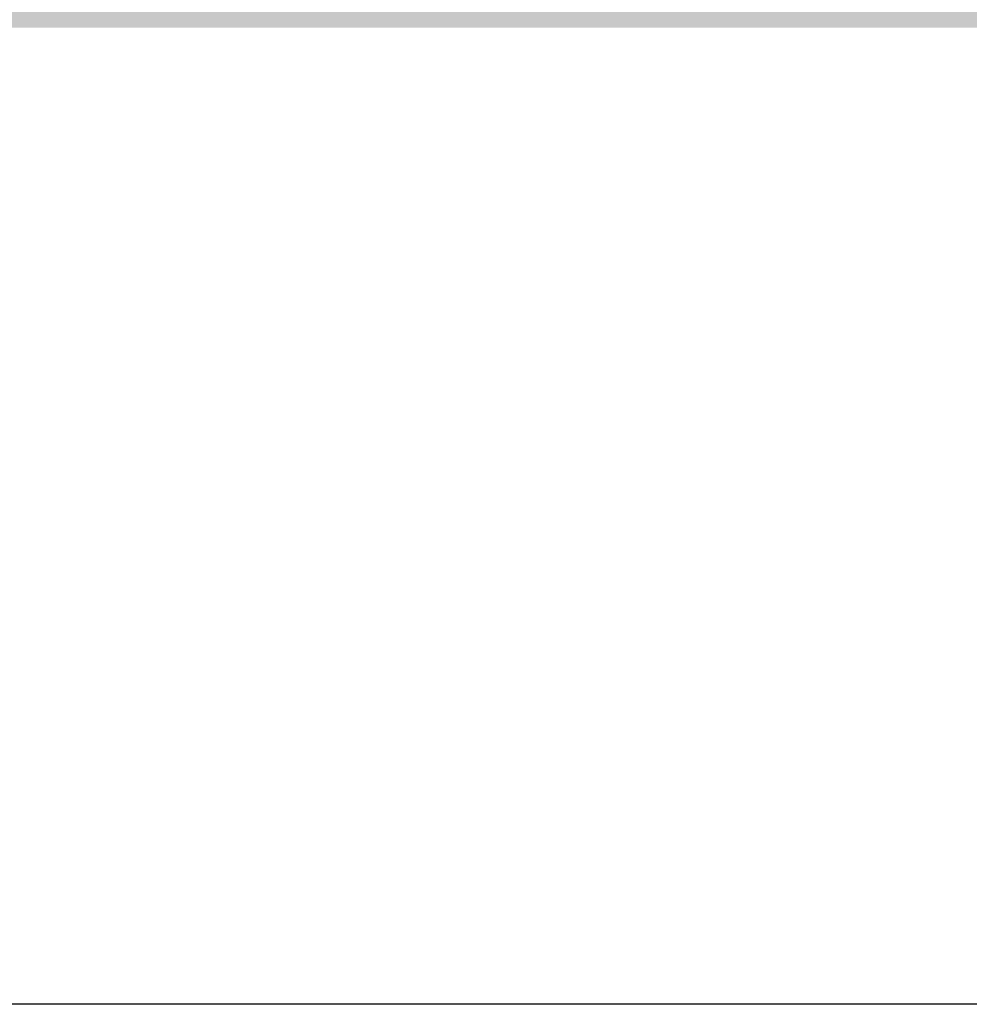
# Model space of a CAD drawing. Header units: millimetres. Extents: x -878167 to -835412, y 145619 to 160658.
# Tile 17 of 27: x -847958 to -843195, y 145619 to 150558. Entities that reach past the tile are written whole.
import ezdxf

# ---------------------------------------------------------------- set-up
doc = ezdxf.new("R2010")
doc.units = ezdxf.units.MM
doc.header["$XCLIPFRAME"] = 2
doc.linetypes.add('Tracejada', pattern=[6.35, 3.175, -3.175])
doc.layers.add('A-DETL-GENF', color=92, linetype='Continuous', lineweight=5)
doc.layers.add('G-ANNO-REFR', color=1, linetype='Tracejada', lineweight=5)
picture_1 = doc.add_image_def('image1.png', size_in_pixel=(1000, 904))
picture_2 = doc.add_image_def('image2.png', size_in_pixel=(1556, 1639))
picture_3 = doc.add_image_def('image3.png', size_in_pixel=(1500, 1617))

msp = doc.modelspace()

# ---------------------------------------------------------------- hatches: boundary and pattern name
at = {"layer": 'A-DETL-GENF'}
h = msp.add_hatch(dxfattribs=at)
h.set_pattern_fill('FP2_16', color=252, style=0, pattern_type=2)
h.set_pattern_definition([(315, (-858288.28, 150900), (224.5064, 0), [158.75, -158.75]), (315, (-858246.18, 150942.1), (224.5064, 0), [158.75, -158.75]), (315, (-858204.08, 150984.2), (224.5064, 0), [158.75, -158.75]), (45, (-858176.01, 150984.2), (0, 224.5064), [158.75, -158.75]), (45, (-858133.91, 150942.1), (0, 224.5064), [158.75, -158.75]), (45, (-858091.81, 150900), (0, 224.5064), [158.75, -158.75])])
h.paths.add_polyline_path([(-870335.975, 145622.47), (-866933.372, 145622.47), (-864562.823, 147344.775), (-861169.572, 147344.775), (-853779.841, 150517.654), (-839006.874, 150517.654), (-839006.874, 152000), (-840118.566, 152000), (-840118.566, 151730), (-841317.842, 151784.162), (-842517.601, 151826.293), (-843717.721, 151856.39), (-844918.083, 151874.449), (-846118.566, 151880.469), (-847319.049, 151874.449), (-848519.411, 151856.39), (-849719.532, 151826.293), (-850919.291, 151784.162), (-852118.566, 151730), (-852118.986, 152000), (-853833.982, 152000), (-853833.982, 151400), (-854083.065, 151400), (-854083.065, 151834.224), (-855023.045, 151834.224), (-855871.839, 151684.559), (-855674.957, 151298.156), (-855674.957, 151142.526), (-856258.74, 151142.526), (-856258.74, 151279.201), (-856109.525, 151572.053), (-860195.627, 149727.469), (-861871.687, 149300), (-862744.645, 149300), (-862744.645, 148691.447), (-863004.645, 148691.447), (-863004.744, 149300), (-864784.645, 149300), (-864784.645, 148446.405), (-865044.645, 148446.405), (-865044.645, 149300), (-865274.29, 149300), (-866681.646, 148088.889), (-867024.433, 148028.446), (-869532.386, 146206.312), (-870504.062, 145622.47)], flags=0)

# ---------------------------------------------------------------- pictures from other files: only their frames are drawn
at = {"layer": 'G-ANNO-REFR'}
image = msp.add_image(picture_3, insert=(-857186.931, 151448.631), size_in_units=(3710.145, 4000), rotation=0, dxfattribs=at)
image.set_boundary_path([(-8482.01805, 3972.00604), (-8482.01805, -2106.5771), (7349.9598, -2106.5771), (7349.9598, 3972.00604), (-8482.01805, 3972.00604)])
image.dxf.flags = 15
image = msp.add_image(picture_2, insert=(-853629.823, 151908.178), size_in_units=(6644.068, 7000), rotation=0, dxfattribs=at)
image.set_boundary_path([(-5746.36477, 3110.6263), (-5746.36477, -410.10796), (3424.50077, -410.10796), (3424.50077, 3110.6263), (-5746.36477, 3110.6263)])
image.dxf.flags = 15
image = msp.add_image(picture_1, insert=(-864655.23, 149590.176), size_in_units=(8716.252, 7883.73), rotation=0, dxfattribs=at)
image.set_boundary_path([(-1550.13622, 1358.9007), (-1550.13622, -365.3047), (2942.53869, -365.3047), (2942.53869, 1358.9007), (-1550.13622, 1358.9007)])
image.dxf.flags = 15

doc.saveas('drawing.dxf')
